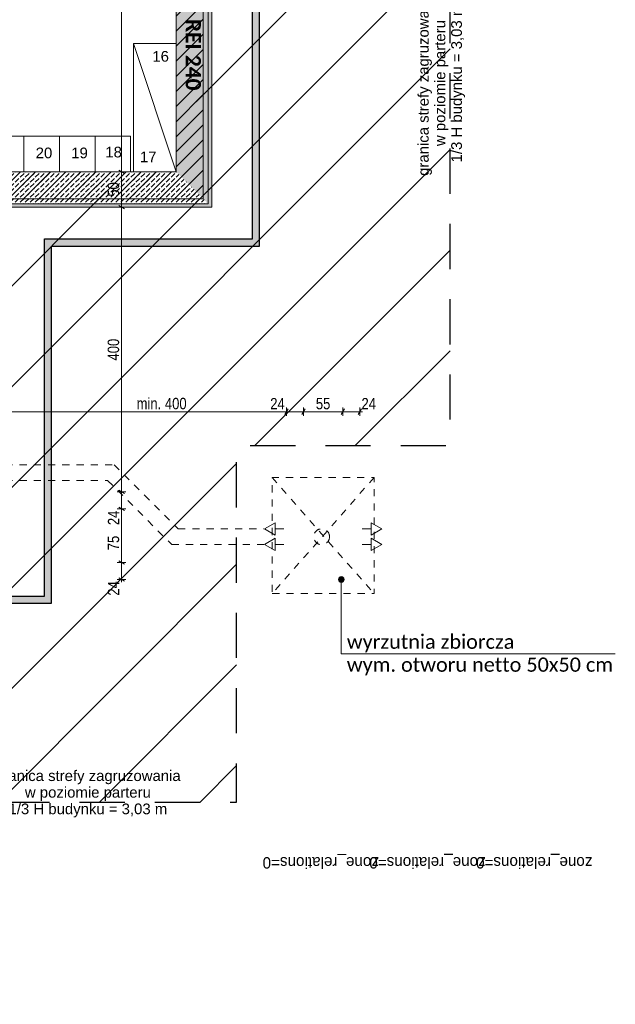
# Model space of a CAD drawing. Header units: centimetres. Extents: x 18292 to 3593338517, y 11794 to 62103.
# Tile 59 of 147: x 898357634 to 898358471, y 53475 to 54859. Entities that reach past the tile are written whole.
import ezdxf
from ezdxf.enums import TextEntityAlignment as Align

# ---------------------------------------------------------------- set-up
doc = ezdxf.new("R2010")
doc.units = ezdxf.units.CM
doc.header["$MEASUREMENT"] = 0
doc.linetypes.add('Dashed-002', pattern=[20, 10, -10])
doc.linetypes.add('Long Dashed', pattern=[105.83333, 63.499999, -42.333331])
for name, color, linetype in [('410-Fundamenty', 7, 'Continuous'), ('499-Wymiary i opisy', 7, 'Continuous'), ('__PROJEKTOWANE', 7, 'Continuous'), ('__PROJEKTOWANE_WYPOSAŻENIE', 7, 'Continuous'), ('MF_KRESKOWANIE', 7, 'Continuous'), ('MF_SCIANY_KONSTR', 7, 'Continuous')]:
    doc.layers.add(name, color=color, linetype=linetype)
doc.styles.add('GENERATED_STYLE_1', font='txt')
doc.styles.add('GENERATED_STYLE_2', font='txt')
doc.styles.add('GENERATED_STYLE_4', font='txt')
doc.styles.add('GENERATED_STYLE_7', font='txt')
doc.styles.add('GENERATED_STYLE_8', font='txt')
doc.dimstyles.new('GENERATED_STYLE__1', dxfattribs={"dimtxt": 16, "dimasz": 6.08, "dimexe": 0.18, "dimexo": 0.0625, "dimgap": 0.09, "dimtad": 1, "dimtih": 1, "dimtoh": 1, "dimdec": 0, "dimzin": 0, "dimdsep": 46, "dimtxsty": 'GENERATED_STYLE_4', "dimblk": 'ARROWHEAD_2', "dimblk1": 'ARROWHEAD_2', "dimblk2": 'ARROWHEAD_2', "dimcen": 0.09, "dimse1": 1, "dimse2": 1, "dimclrd": 7, "dimclre": 7, "dimclrt": 7, "dimadec": 0, "dimazin": 0, "dimtfac": 1, "dimtdec": 4, "dimtmove": 0, "dimatfit": 3, "dimfxl": 0, "dimtolj": 1, "dimtzin": 0, "dimarcsym": 0})
doc.dimstyles.new('GENERATED_STYLE__2', dxfattribs={"dimtxt": 16, "dimasz": 6.08, "dimexe": 0.18, "dimexo": 0.0625, "dimgap": 0.09, "dimtad": 1, "dimtih": 1, "dimtoh": 1, "dimdec": 0, "dimzin": 0, "dimdsep": 46, "dimtxsty": 'GENERATED_STYLE_4', "dimblk": 'ARROWHEAD_2', "dimblk1": 'ARROWHEAD_2', "dimblk2": 'ARROWHEAD_2', "dimcen": 0.09, "dimse1": 1, "dimse2": 1, "dimclrd": 7, "dimclre": 7, "dimclrt": 7, "dimadec": 0, "dimazin": 0, "dimtfac": 1, "dimtdec": 4, "dimtmove": 2, "dimatfit": 3, "dimfxl": 0, "dimtolj": 1, "dimtzin": 0, "dimarcsym": 0})
doc.dimstyles.new('GENERATED_STYLE__4', dxfattribs={"dimtxt": 16, "dimasz": 6.08, "dimexe": 0.18, "dimexo": 0.0625, "dimgap": 0.09, "dimtad": 1, "dimdec": 0, "dimzin": 0, "dimdsep": 46, "dimtxsty": 'GENERATED_STYLE_4', "dimblk": 'ARROWHEAD_2', "dimblk1": 'ARROWHEAD_2', "dimblk2": 'ARROWHEAD_2', "dimcen": 0.09, "dimse1": 1, "dimse2": 1, "dimclrd": 7, "dimclre": 7, "dimclrt": 7, "dimadec": 0, "dimazin": 0, "dimtfac": 1, "dimtdec": 4, "dimtmove": 0, "dimatfit": 3, "dimfxl": 0, "dimtolj": 1, "dimtzin": 0, "dimarcsym": 0})
pattern_1 = [(90, (903196041.2538, 3898003.6053), (-3.4641016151, 0), [2, -4]), (90, (903196039.5217, 3898006.6053), (-3.4641016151, 0), [2, -4]), (150, (903196041.2538, 3898005.6053), (1.7320508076, 3), [2, -4]), (150, (903196037.7897, 3898005.6053), (1.7320508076, 3), [2, -4]), (210, (903196041.2538, 3898003.6053), (-1.7320508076, 3), [2, -4]), (210, (903196037.7897, 3898003.6053), (-1.7320508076, 3), [2, -4])]
pattern_2 = [(45, (903196041.254, 3898003.605), (-7.071067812, 7.071067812), [7.5, -2.5]), (45, (903196041.254, 3898010.676), (-7.071067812, 7.071067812), [7.5, -2.5])]

# ---------------------------------------------------------------- blocks, each defined once
blk = doc.blocks.new('D Marker 11')
at = {"layer": '410-Fundamenty', "color": 5, "lineweight": 13, "style": 'GENERATED_STYLE_1'}
blk.add_attdef('DUMMY_141', text='', height=16, rotation=180, dxfattribs=at).set_placement((0, -3047.647), align=Align.BOTTOM_LEFT)
blk = doc.blocks.new('*D504', base_point=(903196041.3, 3898003.6))
at = {"layer": '499-Wymiary i opisy', "color": 7, "linetype": 'Continuous', "lineweight": 13}
for p, q in [((898357606.3, 54312.2), (898357601.7, 54304.2)), ((898357604, 54302.2), (898357604, 54314.2)), ((898358011.3, 54312.2), (898358006.7, 54304.2)), ((898358009, 54302.2), (898358009, 54314.2)), ((898357604, 54308.2), (898358009, 54308.2))]:
    blk.add_line(p, q, dxfattribs=at)
at = {"layer": '499-Wymiary i opisy', "color": 7, "lineweight": 13, "char_height": 16, "attachment_point": 7, "style": 'GENERATED_STYLE_4'}
for s, insert in [('\\A1;{\\pql;\\fArial Narrow|b0|i0|c238|p34;min. 400}', (898357798.4, 54311.4)), ('\\A1;{\\pql;\\fArial Narrow|b0|i0|c238|p34;24}', (898357986.2, 54311.4))]:
    blk.add_mtext(s, dxfattribs=dict(at, insert=insert))
blk = doc.blocks.new('ARROWHEAD_2')
at = {"color": 0, "linetype": 'Continuous', "lineweight": 0}
for p, q in [((0, 0), (-1, 0)), ((-0.38, -0.66), (0.38, 0.66))]:
    blk.add_line(p, q, dxfattribs=at)
blk = doc.blocks.new('*D505', base_point=(903196041.3, 3898003.6))
at = {"layer": '499-Wymiary i opisy', "color": 7, "linetype": 'Continuous', "lineweight": 13}
for p, q in [((898358011.3, 54312.2), (898358006.7, 54304.2)), ((898358009, 54302.2), (898358009, 54314.2)), ((898358035.3, 54312.2), (898358030.7, 54304.2)), ((898358033, 54302.2), (898358033, 54314.2)), ((898358009, 54308.2), (898358033, 54308.2))]:
    blk.add_line(p, q, dxfattribs=at)
blk = doc.blocks.new('*D506', base_point=(903196041.3, 3898003.6))
at = {"layer": '499-Wymiary i opisy', "color": 7, "linetype": 'Continuous', "lineweight": 13}
for p, q in [((898358035.3, 54312.2), (898358030.7, 54304.2)), ((898358033, 54302.2), (898358033, 54314.2)), ((898358090.4, 54312.2), (898358085.8, 54304.2)), ((898358088.1, 54302.2), (898358088.1, 54314.2)), ((898358033, 54308.2), (898358088.1, 54308.2))]:
    blk.add_line(p, q, dxfattribs=at)
at = {"layer": '499-Wymiary i opisy', "color": 7, "lineweight": 13, "insert": (898358050.3, 54311.4), "char_height": 16, "attachment_point": 7, "style": 'GENERATED_STYLE_4'}
blk.add_mtext('\\A1;{\\pql;\\fArial Narrow|b0|i0|c238|p34;55}', dxfattribs=at)
blk = doc.blocks.new('*D507', base_point=(903196041.3, 3898003.6))
at = {"layer": '499-Wymiary i opisy', "color": 7, "linetype": 'Continuous', "lineweight": 13}
for p, q in [((898358090.4, 54312.2), (898358085.8, 54304.2)), ((898358088.1, 54302.2), (898358088.1, 54314.2)), ((898358109.8, 54304.2), (898358114.4, 54312.2)), ((898358112.1, 54302.2), (898358112.1, 54314.2)), ((898358088.1, 54308.2), (898358112.1, 54308.2)), ((898358112.1, 54308.2), (898358116, 54308.2))]:
    blk.add_line(p, q, dxfattribs=at)
at = {"layer": '499-Wymiary i opisy', "color": 7, "lineweight": 13, "insert": (898358114.4, 54311.4), "char_height": 16, "attachment_point": 7, "style": 'GENERATED_STYLE_4'}
blk.add_mtext('\\A1;{\\pql;\\fArial Narrow|b0|i0|c238|p34;24}', dxfattribs=at)
blk = doc.blocks.new('*D508', base_point=(903196041.3, 3898003.6))
at = {"layer": '499-Wymiary i opisy', "color": 7, "linetype": 'Continuous', "lineweight": 13}
for p, q in [((898357783.2, 54096.4), (898357771.2, 54096.4)), ((898357773.2, 54098.7), (898357781.2, 54094)), ((898357777.2, 54072.4), (898357777.2, 54096.4)), ((898357783.2, 54072.4), (898357771.2, 54072.4)), ((898357773.2, 54074.7), (898357781.2, 54070)), ((898357777.2, 54068.4), (898357777.2, 54072.4))]:
    blk.add_line(p, q, dxfattribs=at)
at = {"layer": '499-Wymiary i opisy', "color": 7, "lineweight": 13, "insert": (898357774, 54049.6), "char_height": 16, "attachment_point": 7, "rotation": 90, "style": 'GENERATED_STYLE_4'}
blk.add_mtext('\\A1;{\\pql;\\fArial Narrow|b0|i0|c238|p34;24}', dxfattribs=at)
blk = doc.blocks.new('*D509', base_point=(903196041.3, 3898003.6))
at = {"layer": '499-Wymiary i opisy', "color": 7, "linetype": 'Continuous', "lineweight": 13}
for p, q in [((898357773.2, 54173.8), (898357781.2, 54169.2)), ((898357783.2, 54171.5), (898357771.2, 54171.5)), ((898357777.2, 54096.4), (898357777.2, 54171.5)), ((898357783.2, 54096.4), (898357771.2, 54096.4)), ((898357773.2, 54098.7), (898357781.2, 54094))]:
    blk.add_line(p, q, dxfattribs=at)
at = {"layer": '499-Wymiary i opisy', "color": 7, "lineweight": 13, "char_height": 16, "attachment_point": 7, "rotation": 90, "style": 'GENERATED_STYLE_4'}
for s, insert in [('\\A1;{\\pql;\\fArial Narrow|b0|i0|c238|p34;24}', (898357774, 54148.7)), ('\\A1;{\\pql;\\fArial Narrow|b0|i0|c238|p34;75}', (898357774, 54113.4))]:
    blk.add_mtext(s, dxfattribs=dict(at, insert=insert))
blk = doc.blocks.new('*D510', base_point=(903196041.3, 3898003.6))
at = {"layer": '499-Wymiary i opisy', "color": 7, "linetype": 'Continuous', "lineweight": 13}
for p, q in [((898357783.2, 54195.5), (898357771.2, 54195.5)), ((898357773.2, 54197.8), (898357781.2, 54193.2)), ((898357777.2, 54171.5), (898357777.2, 54195.5)), ((898357773.2, 54173.8), (898357781.2, 54169.2)), ((898357783.2, 54171.5), (898357771.2, 54171.5))]:
    blk.add_line(p, q, dxfattribs=at)
blk = doc.blocks.new('*D511', base_point=(903196041.3, 3898003.6))
at = {"layer": '499-Wymiary i opisy', "color": 7, "linetype": 'Continuous', "lineweight": 13}
for p, q in [((898357783.2, 54595.5), (898357771.2, 54595.5)), ((898357773.2, 54597.8), (898357781.2, 54593.2)), ((898357777.2, 54195.5), (898357777.2, 54595.5)), ((898357783.2, 54195.5), (898357771.2, 54195.5)), ((898357773.2, 54197.8), (898357781.2, 54193.2))]:
    blk.add_line(p, q, dxfattribs=at)
at = {"layer": '499-Wymiary i opisy', "color": 7, "lineweight": 13, "insert": (898357774, 54380.1), "char_height": 16, "attachment_point": 7, "rotation": 90, "style": 'GENERATED_STYLE_4'}
blk.add_mtext('\\A1;{\\pql;\\fArial Narrow|b0|i0|c238|p34;400}', dxfattribs=at)
blk = doc.blocks.new('*D512', base_point=(903196041.3, 3898003.6))
at = {"layer": '499-Wymiary i opisy', "color": 7, "linetype": 'Continuous', "lineweight": 13}
for p, q in [((898357783.2, 54645.5), (898357771.2, 54645.5)), ((898357773.2, 54647.8), (898357781.2, 54643.2)), ((898357777.2, 54595.5), (898357777.2, 54645.5)), ((898357783.2, 54595.5), (898357771.2, 54595.5)), ((898357773.2, 54597.8), (898357781.2, 54593.2))]:
    blk.add_line(p, q, dxfattribs=at)
at = {"layer": '499-Wymiary i opisy', "color": 7, "lineweight": 13, "insert": (898357774, 54610.3), "char_height": 16, "attachment_point": 7, "rotation": 90, "style": 'GENERATED_STYLE_4'}
blk.add_mtext('\\A1;{\\pql;\\fArial Narrow|b0|i0|c238|p34;50}', dxfattribs=at)
blk = doc.blocks.new('*D513', base_point=(903196041.3, 3898003.6))
at = {"layer": '499-Wymiary i opisy', "color": 7, "linetype": 'Continuous', "lineweight": 13}
for p, q in [((898357783.2, 55192.5), (898357771.2, 55192.5)), ((898357773.2, 55194.8), (898357781.2, 55190.2)), ((898357777.2, 54645.5), (898357777.2, 55192.5)), ((898357783.2, 54645.5), (898357771.2, 54645.5)), ((898357773.2, 54647.8), (898357781.2, 54643.2))]:
    blk.add_line(p, q, dxfattribs=at)
at = {"layer": '499-Wymiary i opisy', "color": 7, "lineweight": 13, "insert": (898357774, 54903.6), "char_height": 16, "attachment_point": 7, "rotation": 90, "style": 'GENERATED_STYLE_4'}
blk.add_mtext('\\A1;{\\pql;\\fArial Narrow|b0|i0|c238|p34;547}', dxfattribs=at)

msp = doc.modelspace()

# ---------------------------------------------------------------- hatches: boundary and pattern name
at = {"layer": '410-Fundamenty', "linetype": 'Continuous', "lineweight": 0, "true_color": 0x000000}
h = msp.add_hatch(dxfattribs=at)
h.set_pattern_fill('beton_0006', color=18, style=0, pattern_type=2)
h.set_pattern_definition(pattern_2)
h.paths.add_polyline_path([(898357899, 54600.5), (898357899, 55821.5), (898357884, 55806.5), (898357884, 54615.5)])
h = msp.add_hatch(dxfattribs=at)
h.set_pattern_fill('Styropian_0006', color=18, style=0, pattern_type=2)
h.set_pattern_definition(pattern_1)
h.paths.add_polyline_path([(898357904, 54595.5), (898357904, 55826.5), (898357899, 55821.5), (898357899, 54600.5)])
h = msp.add_hatch(dxfattribs=at)
h.set_pattern_fill('beton_0006', color=18, style=0, pattern_type=2)
h.set_pattern_definition(pattern_2)
h.paths.add_polyline_path([(898357884, 54615.5), (898357884, 55806.5), (898357879, 55801.5), (898357879, 54620.5)])
h = msp.add_hatch(dxfattribs=at)
h.set_pattern_fill('beton_0006', color=18, style=0, pattern_type=2)
h.set_pattern_definition(pattern_2)
h.paths.add_polyline_path([(898357879, 54620.5), (898357879, 55801.5), (898357854, 55776.5), (898357854, 54645.5)])
h = msp.add_hatch(dxfattribs=at)
h.set_pattern_fill('beton_0006', color=18, style=0, pattern_type=2)
h.set_pattern_definition(pattern_2)
h.paths.add_polyline_path([(898357579, 54620.5), (898357879, 54620.5), (898357854, 54645.5), (898357554, 54645.5)])
h = msp.add_hatch(dxfattribs=at)
h.set_pattern_fill('beton_0006', color=18, style=0, pattern_type=2)
h.set_pattern_definition(pattern_2)
h.paths.add_polyline_path([(898357584, 54615.5), (898357884, 54615.5), (898357879, 54620.5), (898357579, 54620.5)])
h = msp.add_hatch(dxfattribs=at)
h.set_pattern_fill('beton_0006', color=18, style=0, pattern_type=2)
h.set_pattern_definition(pattern_2)
h.paths.add_polyline_path([(898357599, 54600.5), (898357899, 54600.5), (898357884, 54615.5), (898357584, 54615.5)])
h = msp.add_hatch(dxfattribs=at)
h.set_pattern_fill('Styropian_0006', color=18, style=0, pattern_type=2)
h.set_pattern_definition(pattern_1)
h.paths.add_polyline_path([(898357604, 54595.5), (898357904, 54595.5), (898357899, 54600.5), (898357599, 54600.5)])
at = {"layer": '__PROJEKTOWANE', "linetype": 'Continuous', "lineweight": 13}
h = msp.add_hatch(dxfattribs=at)
h.set_pattern_fill('Bloczki_ceramiczne_kopia_8A', color=150, style=0, pattern_type=2)
h.set_pattern_definition([(45, (903196041.25, 3898003.61), (-70.7106781, 70.7106781), [])])
h.paths.add_polyline_path([(898357582, 54617.5), (898357882, 54617.5), (898357882, 55810.5), (898357601, 55810.5), (898357601, 56706.5), (898357961.1, 56706.5), (898357959.1, 56167.5), (898358239, 56167.5), (898358239, 54260.5), (898357939, 54260.5), (898357939, 53759.5), (898356000, 53759.5), (898356000, 54560.5), (898355701, 54560.5), (898355700, 55446.7), (898353981.2, 55446.6), (898353981.2, 55792.5), (898356057, 55792.5), (898356057, 54917.5), (898356357, 54917.5), (898356357, 54116.5), (898357582, 54116.5)])
at = {"layer": '__PROJEKTOWANE', "linetype": 'Continuous', "lineweight": 25}
h = msp.add_hatch(color=230, dxfattribs=at)
h.paths.add_polyline_path([(898355781.9, 56613.9), (898355781.9, 54825.6), (898356258.5, 54825.6), (898356258.5, 54038.8), (898356689.4, 54038.8), (898356689.4, 53475.2), (898357338.8, 53475.2), (898357338.8, 54038.8), (898357678.9, 54038.8), (898357678.9, 54541), (898357971.1, 54541), (898357971.1, 55897.1), (898356706.2, 55897.1), (898356706.2, 56613.9)])
h.paths.add_polyline_path([(898356699.4, 53485.2), (898356699.4, 54048.8), (898356268.5, 54048.8), (898356268.5, 54835.6), (898355791.9, 54835.6), (898355791.9, 56603.9), (898356696.2, 56603.9), (898356696.2, 55887.1), (898357961.1, 55887.1), (898357961.1, 54551), (898357668.9, 54551), (898357668.9, 54048.8), (898357328.8, 54048.8), (898357328.8, 53485.2)], flags=0)
at = {"layer": '__PROJEKTOWANE', "linetype": 'Continuous', "lineweight": 13}
msp.add_hatch(color=150, dxfattribs=at).paths.add_polyline_path([(898358082.1, 54072.4), (898358082.4, 54070.8), (898358083.3, 54069.5), (898358084.6, 54068.7), (898358086.1, 54068.4), (898358087.7, 54068.7), (898358089, 54069.5), (898358089.8, 54070.8), (898358090.1, 54072.4), (898358089.8, 54073.9), (898358089, 54075.2), (898358087.7, 54076.1), (898358086.1, 54076.4), (898358084.6, 54076.1), (898358083.3, 54075.2), (898358082.4, 54073.9)])
at = {"layer": 'MF_KRESKOWANIE', "linetype": 'Continuous', "lineweight": 13}
h = msp.add_hatch(dxfattribs=at)
h.set_pattern_fill('bloczki_ceramiczne_0006', color=250, style=0, pattern_type=2)
h.set_pattern_definition([(45, (903196041.254, 3898003.605), (-10.606601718, 10.606601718), [])])
h.paths.add_polyline_path([(898356047, 54907.5), (898356347, 54907.5), (898356347, 54896.5), (898356347, 54735.5), (898356347, 54106.5), (898356415, 54106.5), (898356723, 54106.5), (898356723, 53966.5), (898356765, 53966.5), (898357046.7, 53966.5), (898357046.7, 53894.5), (898357046.7, 53558.5), (898357216.7, 53558.5), (898357216.7, 53894.5), (898357216.7, 53966.5), (898357216.7, 54106.5), (898357592, 54106.5), (898357592, 54607.5), (898357892, 54607.5), (898357892, 54660.5), (898357892, 55820.5), (898357573, 55820.5), (898356797, 55820.5), (898356797, 55776.5), (898356868, 55776.5), (898356868, 55556.5), (898356801, 55556.5), (898356791, 55556.5), (898356791, 55514.5), (898357011, 55514.5), (898357011, 55556.5), (898356910, 55556.5), (898356910, 55776.5), (898357248, 55776.5), (898357248, 55556.5), (898357091, 55556.5), (898357091, 55514.5), (898357290, 55514.5), (898357290, 55776.5), (898357554, 55776.5), (898357854, 55776.5), (898357854, 55234.5), (898357554, 55234.5), (898357290, 55234.5), (898357290, 55434.5), (898357248, 55434.5), (898357248, 55393.5), (898357248, 55026.5), (898357290, 55026.5), (898357290, 55192.5), (898357854, 55192.5), (898357854, 54645.5), (898357590, 54645.5), (898357590, 54735.5), (898357590, 54747.5), (898357290, 54747.5), (898357290, 54934.5), (898357248, 54934.5), (898357248, 54747.5), (898357248, 54705.5), (898357554, 54705.5), (898357554, 54144.5), (898357152, 54144.5), (898357152, 54705.5), (898357156, 54705.5), (898357156, 54747.5), (898357058, 54747.5), (898357058, 54705.5), (898357110, 54705.5), (898357110, 54290.5), (898357085, 54290.5), (898357100, 54248.5), (898357110, 54248.5), (898357110, 54144.5), (898356930, 54144.5), (898356930, 54147.5), (898356888, 54147.5), (898356888, 54144.5), (898356875, 54144.5), (898356875, 54106.5), (898357178.7, 54106.5), (898357178.7, 54008.5), (898357178.7, 53894.5), (898357178.3, 53894.5), (898357178.3, 53600.5), (898357088.7, 53600.5), (898357088.7, 53894.5), (898357088.7, 53983.5), (898357063.7, 54008.5), (898356765, 54008.5), (898356765, 54106.5), (898356815, 54106.5), (898356815, 54144.5), (898356765, 54144.5), (898356765, 54159.5), (898356723, 54159.5), (898356723, 54144.5), (898356385, 54144.5), (898356385, 54705.5), (898356525, 54705.5), (898356525, 54747.5), (898356385, 54747.5), (898356385, 54907.5), (898356649, 54907.5), (898356649, 54871.5), (898356691, 54871.5), (898356691, 55099.5), (898356649, 55099.5), (898356649, 54945.5), (898356395, 54945.5), (898356085, 54945.5), (898356085, 55790.1), (898356547.5, 55790.4), (898356547.6, 55820.5), (898356085, 55820.5), (898356061, 55782.5), (898356047, 55782.5), (898356047, 54945.5)])

# ---------------------------------------------------------------- linework, layer by layer
at = {"layer": '410-Fundamenty', "color": 7, "linetype": 'Continuous', "lineweight": 13}
for p, q in [((898357899, 54600.5), (898357899, 55821.5)), ((898357599, 54600.5), (898357899, 54600.5))]:
    msp.add_line(p, q, dxfattribs=at)
at = {"layer": '410-Fundamenty', "color": 7, "linetype": 'Continuous', "lineweight": 13, "flags": 128}
for points in [[(898357904, 54595.5), (898357904, 55826.5)], [(898357854, 55776.5), (898357854, 54645.5)], [(898357854, 54645.5), (898357554, 54645.5)], [(898357604, 54595.5), (898357904, 54595.5)]]:
    msp.add_lwpolyline(points, dxfattribs=at)
at = {"layer": '__PROJEKTOWANE', "color": 7, "linetype": 'Continuous', "lineweight": 13}
for p, q in [((898357978.1, 54143.3), (898357992.9, 54151.8)), ((898357992.9, 54151.8), (898357992.9, 54134.8)), ((898358142.9, 54143.3), (898358128.2, 54151.8)), ((898358128.2, 54134.8), (898358128.2, 54151.8)), ((898357978.1, 54143.3), (898357992.9, 54134.8)), ((898357978.1, 54121.7), (898357992.9, 54130.2)), ((898358005.5, 54143.3), (898357992.9, 54143.3)), ((898357992.9, 54130.2), (898357992.9, 54113.2)), ((898358115.5, 54143.3), (898358128.2, 54143.3)), ((898358142.9, 54143.3), (898358128.2, 54134.8)), ((898358142.9, 54121.7), (898358128.2, 54130.2)), ((898358128.2, 54113.2), (898358128.2, 54130.2)), ((898357978.1, 54121.7), (898357992.9, 54113.2)), ((898358005.5, 54121.7), (898357992.9, 54121.7)), ((898358115.5, 54121.7), (898358128.2, 54121.7)), ((898358142.9, 54121.7), (898358128.2, 54113.2))]:
    msp.add_line(p, q, dxfattribs=at)
at = {"layer": '__PROJEKTOWANE', "color": 150, "linetype": 'Continuous', "lineweight": 13}
for p, q in [((898358086.1, 53967.7), (898358086.1, 54068.4)), ((898358471.2, 53967.7), (898358086.1, 53967.7))]:
    msp.add_line(p, q, dxfattribs=at)
at = {"layer": '__PROJEKTOWANE', "color": 7, "linetype": 'Long Dashed', "lineweight": 25, "flags": 128}
msp.add_lwpolyline([(898355698.1, 55446.6), (898355701.1, 54560.5), (898356000, 54560.5), (898356000, 53759.5), (898357939, 53759.5), (898357939, 54260.5), (898358239, 54260.5), (898358239, 56167.5), (898357959.1, 56167.5), (898357961, 56678.3)], dxfattribs=at)
at = {"layer": '__PROJEKTOWANE', "color": 230, "linetype": 'Continuous', "lineweight": 25, "flags": 128}
for points in [[(898356689.4, 53475.2), (898357338.8, 53475.2), (898357338.8, 54038.8), (898357678.9, 54038.8), (898357678.9, 54541), (898357971.1, 54541), (898357971.1, 55897.1), (898356706.2, 55897.1), (898356706.2, 56613.9), (898355782, 56613.9), (898355782, 54825.6), (898356258.5, 54825.6), (898356258.5, 54038.8), (898356689.4, 54038.8)], [(898356699.4, 53485.2), (898357328.8, 53485.2), (898357328.8, 54048.8), (898357668.9, 54048.8), (898357668.9, 54551), (898357961.1, 54551), (898357961.1, 55887.1), (898356696.2, 55887.1), (898356696.2, 56603.9), (898355791.9, 56603.9), (898355791.9, 54835.6), (898356268.5, 54835.6), (898356268.5, 54048.8), (898356699.4, 54048.8)]]:
    msp.add_lwpolyline(points, close=True, dxfattribs=at)
at = {"layer": '__PROJEKTOWANE', "color": 150, "linetype": 'Continuous', "lineweight": 13}
msp.add_circle((898358086.1, 54072.4), 4, dxfattribs=at)
at = {"layer": '__PROJEKTOWANE_WYPOSAŻENIE', "color": 7, "linetype": 'Continuous', "lineweight": 13}
msp.add_line((898357854, 54645.5), (898357794, 54825.5), dxfattribs=at)
at = {"layer": '__PROJEKTOWANE_WYPOSAŻENIE', "color": 7, "linetype": 'Dashed-002', "lineweight": 13}
for p, q in [((898357989, 54215.5), (898358132.1, 54052.4)), ((898358132.1, 54215.5), (898357989, 54052.4))]:
    msp.add_line(p, q, dxfattribs=at)
at = {"layer": '__PROJEKTOWANE_WYPOSAŻENIE', "color": 7, "linetype": 'Continuous', "lineweight": 13, "flags": 128}
for points in [[(898357794, 54645.5), (898357854, 54645.5), (898357854, 54825.5), (898357794, 54825.5)], [(898357640, 54695.5), (898357640, 54645.5), (898357590, 54645.5), (898357590, 54695.5)], [(898357690, 54695.5), (898357690, 54645.5), (898357640, 54645.5), (898357640, 54695.5)], [(898357740, 54695.5), (898357740, 54645.5), (898357690, 54645.5), (898357690, 54695.5)], [(898357790, 54695.5), (898357790, 54645.5), (898357740, 54645.5), (898357740, 54695.5)]]:
    msp.add_lwpolyline(points, close=True, dxfattribs=at)
at = {"layer": '__PROJEKTOWANE_WYPOSAŻENIE', "color": 7, "linetype": 'Dashed-002', "lineweight": 13, "flags": 128}
for points in [[(898357554, 54233.5), (898357766.8, 54233.5)], [(898357766.8, 54233.5), (898357856.8, 54143.5)], [(898357554, 54211.6), (898357757.7, 54211.6)], [(898357757.7, 54211.6), (898357847.7, 54121.6)], [(898357856.8, 54143.5), (898357977, 54143.5)], [(898357847.7, 54121.6), (898357977, 54121.6)]]:
    msp.add_lwpolyline(points, dxfattribs=at)
msp.add_lwpolyline([(898357989, 54052.4), (898358132.1, 54052.4), (898358132.1, 54215.5), (898357989, 54215.5)], close=True, dxfattribs=at)
at = {"layer": '__PROJEKTOWANE_WYPOSAŻENIE', "color": 7, "linetype": 'Dashed-002', "lineweight": 13}
msp.add_circle((898358058.5, 54132.4), 11.1, dxfattribs=at)
at = {"layer": 'MF_SCIANY_KONSTR', "color": 7, "linetype": 'Continuous', "lineweight": 13}
for p, q in [((898357892, 54660.5), (898357892, 55820.5)), ((898357854, 54645.5), (898357854, 55192.5)), ((898357892, 54607.5), (898357892, 54660.5)), ((898357590, 54645.5), (898357854, 54645.5)), ((898357592, 54607.5), (898357892, 54607.5))]:
    msp.add_line(p, q, dxfattribs=at)

# ---------------------------------------------------------------- block references
at = {"layer": '410-Fundamenty', "color": 7, "lineweight": 13}
ref = msp.add_blockref('D Marker 11', (898358139, 56734.5), dxfattribs=at)
ref.add_attrib('DUMMY_141', 'zone_relations=0', dxfattribs={"color": 7, "lineweight": 13, "height": 16, "rotation": 180, "style": 'GENERATED_STYLE_1'}).set_placement((898358139, 53686.8), align=Align.BOTTOM_LEFT)
at = {"layer": '410-Fundamenty', "color": 5, "lineweight": 13}
for p in [(898358289, 56734.5), (898358439, 56734.5)]:
    msp.add_blockref('D Marker 11', p, dxfattribs=at).add_auto_attribs({'DUMMY_141': 'zone_relations=0'})

# ---------------------------------------------------------------- texts
at = {"layer": '__PROJEKTOWANE', "color": 1, "linetype": 'Continuous', "lineweight": 13, "insert": (898357867.3, 54860.2), "char_height": 21.262, "attachment_point": 7, "rotation": 270, "style": 'GENERATED_STYLE_8'}
msp.add_mtext('\\A1;{\\pql;\\fCalibri Light|b1|i0|c238|p34;REI 240}', dxfattribs=at)
at = {"layer": '__PROJEKTOWANE', "color": 150, "linetype": 'Continuous', "lineweight": 13, "insert": (898358093.8, 53937.6), "char_height": 20, "attachment_point": 7, "line_spacing_factor": 0.967313, "style": 'GENERATED_STYLE_7'}
msp.add_mtext('\\A1;{\\pql;\\fCalibri Light|b0|i0|c238|p34;wyrzutnia zbiorcza  \\P\\pql;\\fCalibri Light|b0|i0|c238|p34;wym. otworu netto 50x50 cm}', dxfattribs=at)
at = {"layer": '__PROJEKTOWANE_WYPOSAŻENIE', "color": 150, "linetype": 'Continuous', "lineweight": 13, "insert": (898358193.9, 54770.1), "char_height": 15, "attachment_point": 2, "rotation": 90, "line_spacing_factor": 0.93223, "style": 'GENERATED_STYLE_2'}
msp.add_mtext('\\A1;{\\pqc;\\fArial|b0|i0|c238|p38;granica strefy zagruzowania \\P\\pqc;\\fArial|b0|i0|c238|p38;w poziomie parteru\\P\\pqc;\\fArial|b0|i0|c238|p38;1/3 H budynku = 3,03 m}', dxfattribs=at)
at = {"layer": '__PROJEKTOWANE_WYPOSAŻENIE', "color": 150, "linetype": 'Continuous', "lineweight": 13, "char_height": 15, "attachment_point": 2, "style": 'GENERATED_STYLE_2'}
for s, insert in [('\\A1;{\\pqc;\\fArial|b0|i0|c238|p38;16}', (898357832.2, 54815.2)), ('\\A1;{\\pqc;\\fArial|b0|i0|c238|p38;20}', (898357668.2, 54679.4)), ('\\A1;{\\pqc;\\fArial|b0|i0|c238|p38;19}', (898357718.2, 54679.4)), ('\\A1;{\\pqc;\\fArial|b0|i0|c238|p38;18}', (898357766.1, 54680.6)), ('\\A1;{\\pqc;\\fArial|b0|i0|c238|p38;17}', (898357814.8, 54673.9))]:
    msp.add_mtext(s, dxfattribs=dict(at, insert=insert))
at = {"layer": '__PROJEKTOWANE_WYPOSAŻENIE', "color": 150, "linetype": 'Continuous', "lineweight": 13, "insert": (898357729.9, 53804), "char_height": 15, "attachment_point": 2, "line_spacing_factor": 0.93223, "style": 'GENERATED_STYLE_2'}
msp.add_mtext('\\A1;{\\pqc;\\fArial|b0|i0|c238|p38;granica strefy zagruzowania \\P\\pqc;\\fArial|b0|i0|c238|p38;w poziomie parteru\\P\\pqc;\\fArial|b0|i0|c238|p38;1/3 H budynku = 3,03 m}', dxfattribs=at)

# ---------------------------------------------------------------- dimensions: what is measured, and where the dimension line sits
at = {"layer": '499-Wymiary i opisy', "color": 7, "linetype": 'Continuous', "lineweight": 13}
for base, p1, p2, picture, middle in [((898357777.2, 55192.5), (898357854, 54645.5), (898357854, 55192.5), '*D513', (898357766, 54921.9)), ((898357777.2, 54645.5), (898357904, 54595.5), (898357854, 54645.5), '*D512', (898357766, 54622.5)), ((898357777.2, 54595.5), (898358009, 54195.5), (898357904, 54595.5), '*D511', (898357766, 54398.4)), ((898357777.2, 54195.5), (898358033, 54171.5), (898358009, 54195.5), '*D510', (898357766, 54160.9)), ((898357777.2, 54171.5), (898358033, 54096.4), (898358033, 54171.5), '*D509', (898357766, 54125.6)), ((898357777.2, 54096.4), (898358009, 54072.4), (898358033, 54096.4), '*D508', (898357766, 54061.8))]:
    dim = msp.add_linear_dim(base=base, p1=p1, p2=p2, angle=90, dimstyle='GENERATED_STYLE__4', dxfattribs=at)
    dim.commit()
    dim.dimension.update_dxf_attribs({"geometry": picture, "text_midpoint": middle, "dimtype": 160, "text_rotation": 90})
dim = msp.add_linear_dim(base=(898358009, 54308.2), p1=(898357604, 54382.5), p2=(898358009, 54195.5), text='min. 400', dimstyle='GENERATED_STYLE__2', dxfattribs=at)
dim.commit()
dim.dimension.update_dxf_attribs({"geometry": '*D504', "text_midpoint": (898357841.1, 54319.4), "dimtype": 160})
for base, p1, p2, picture, middle in [((898358088.1, 54308.2), (898358033, 54171.5), (898358088.1, 54171.5), '*D506', (898358062.5, 54319.4)), ((898358112.1, 54308.2), (898358088.1, 54171.5), (898358112.1, 54195.5), '*D507', (898358126.6, 54319.4)), ((898358033, 54308.2), (898358009, 54195.5), (898358033, 54171.5), '*D505', (898357998.4, 54319.4))]:
    dim = msp.add_linear_dim(base=base, p1=p1, p2=p2, dimstyle='GENERATED_STYLE__1', dxfattribs=at)
    dim.commit()
    dim.dimension.update_dxf_attribs({"geometry": picture, "text_midpoint": middle, "dimtype": 160})

doc.saveas('drawing.dxf')
